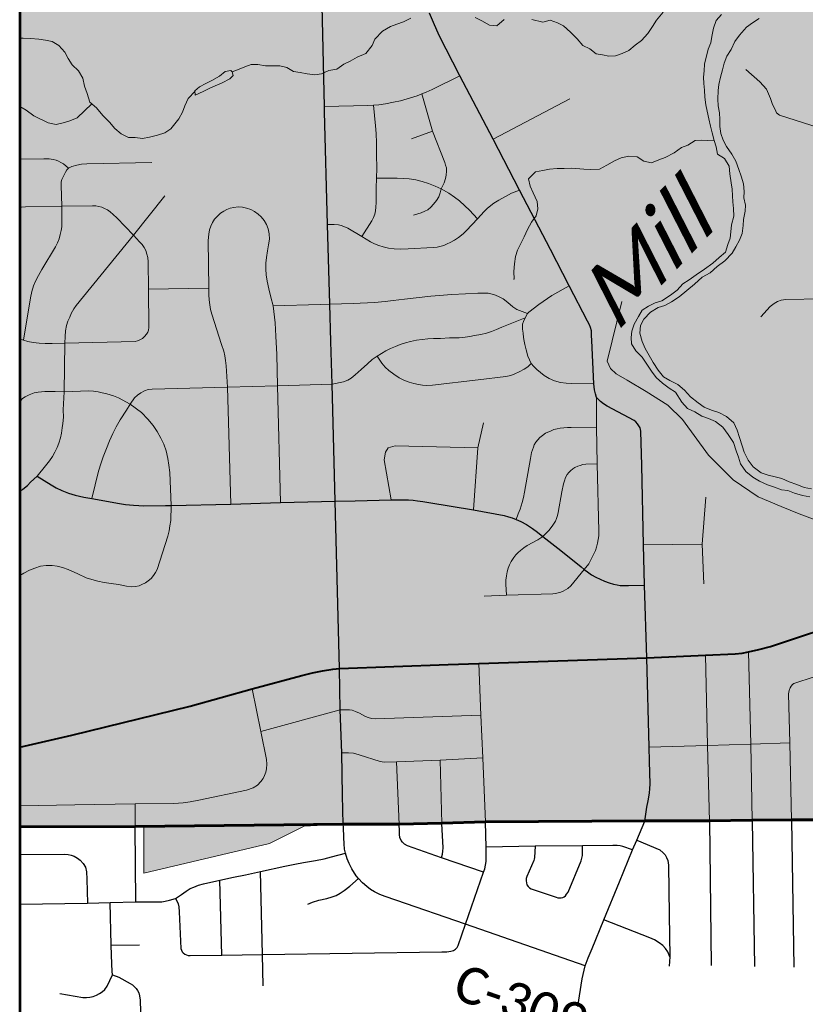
# Model space of a CAD drawing. Header units: feet. Extents: x 14.58 to 21.38, y 7.74 to 14.55.
# Tile 11 of 73: x 14.58 to 15.79, y 11.38 to 12.9. Entities that reach past the tile are written whole.
import ezdxf

# ---------------------------------------------------------------- set-up
doc = ezdxf.new("R2010")
doc.units = ezdxf.units.FT
doc.header["$LTSCALE"] = 20
doc.header["$MEASUREMENT"] = 0
doc.linetypes.add('rr2', pattern=[0])
for name, color, linetype, lineweight in [('Default', 7, 'Continuous', 0), ('GM_X_City_Street', 7, 'Continuous', 0), ('GM_X_County_Road', 3, 'Continuous', 30), ('GM_X_County_Road_Text', 3, 'Continuous', 0), ('GM_X_Interstate_Route', 1, 'Continuous', 53), ('GM_X_Major_River', 5, 'Continuous', 13), ('GM_X_Major_River_Text', 5, 'Continuous', 0), ('GM_X_Minor_Lake', 5, 'Continuous', 0), ('GM_X_Minor_River', 5, 'Continuous', 0), ('GM_X_US_Route', 1, 'Continuous', 40)]:
    doc.layers.add(name, color=color, linetype=linetype, lineweight=lineweight)
doc.layers.add('GM_X_Township_Road', color=252, linetype='Continuous', lineweight=30, true_color=0x696969)
doc.styles.add('Slanted Normal (0.14) Font 31', font='dgn031.shx', dxfattribs={"height": 0.14})

msp = doc.modelspace()

# ---------------------------------------------------------------- hatches: boundary and pattern name
at = {"layer": 'Default', "linetype": 'rr2', "true_color": 0x009696}
msp.add_hatch(color=134, dxfattribs=at).paths.add_polyline_path([(21.377, 13.8019), (21.377, 14.5517), (14.577, 14.5517), (14.577, 11.6516), (14.7683, 11.6525), (14.7686, 11.5815), (14.9622, 11.6271), (15.016, 11.6537), (15.0759, 11.6571), (15.1631, 11.6571), (15.228, 11.6587), (15.2957, 11.6607), (15.5411, 11.6624), (15.6409, 11.6621), (15.7066, 11.6631), (15.7675, 11.6637), (15.8273, 11.6637), (15.8924, 11.6648), (15.9611, 11.6653), (16.0276, 11.6662), (16.0951, 11.6669), (16.1933, 11.6679), (16.3642, 11.6671), (16.4669, 11.6701), (16.587, 11.6699), (16.6648, 11.6699), (16.8088, 11.6714), (16.9418, 11.6731), (17.0018, 11.6745), (17.0537, 11.6758), (17.0186, 11.569), (17.0113, 11.5478), (17.0088, 11.5405), (17.0064, 11.5268), (17.0054, 11.5109), (17.0094, 11.3923), (17.0108, 11.3288), (17.0112, 11.2645), (17.0121, 11.2122), (17.0123, 11.1995), (17.0121, 11.1606), (17.2705, 11.1654), (17.2864, 11.1657), (17.5359, 11.1704), (17.6936, 11.1746), (17.7764, 11.1764), (17.8255, 11.1772), (17.8072, 11.6812), (17.874, 11.683), (17.9338, 11.6838), (17.9936, 11.6845), (17.9934, 11.6801), (18.016, 11.6808), (18.0157, 11.6847), (18.3046, 11.6879), (18.346, 11.6888), (18.4482, 11.6896), (18.509, 11.691), (18.6711, 11.6934), (18.7256, 11.6933), (18.7699, 11.694), (18.7845, 11.6941), (18.7759, 11.5995), (18.7766, 11.5115), (18.7772, 11.4041), (18.7784, 11.3078), (18.7778, 11.181), (18.7761, 11.148), (18.7821, 11.0138), (18.7834, 10.9515), (18.7949, 10.9519), (19.0257, 10.9595), (19.1745, 10.9628), (19.3357, 10.9676), (19.4071, 10.9697), (19.4748, 10.9714), (19.473, 11.0233), (19.4724, 11.0404), (19.4701, 11.1052), (19.4685, 11.156), (19.4663, 11.2375), (19.4641, 11.3038), (19.463, 11.3702), (19.4617, 11.4366), (19.4592, 11.5029), (19.4574, 11.5608), (19.4571, 11.5689), (19.4539, 11.6353), (19.4516, 11.7028), (19.504, 11.7041), (19.557, 11.7054), (19.63, 11.7073), (19.6819, 11.7087), (19.706, 11.7095), (19.7529, 11.7109), (19.8828, 11.7144), (19.9533, 11.7168), (20.0225, 11.7188), (20.0439, 11.7195), (20.0424, 11.7687), (20.1936, 11.9355), (20.2196, 11.9699), (20.0198, 12.1907), (20.0233, 12.2056), (19.9606, 12.2795), (19.9263, 12.283), (19.8586, 12.3803), (19.8658, 12.4151), (19.9044, 12.3968), (19.9405, 12.5299), (19.9334, 12.6213), (19.921, 12.6853), (19.9093, 12.7336), (19.889, 12.775), (19.8313, 12.8295), (19.788, 12.8658), (19.7431, 12.8929), (19.7133, 12.9017), (19.6825, 12.909), (19.6632, 12.9089), (19.6341, 12.9048), (19.5694, 12.8805), (19.5058, 12.8449), (19.498, 12.8219), (19.4935, 12.8062), (19.4878, 12.7878), (19.4722, 12.7734), (19.4603, 12.7637), (19.446, 12.7607), (19.4264, 12.7606), (19.4182, 13.1892), (19.4207, 13.2396), (19.4404, 13.2247), (19.4663, 13.2049), (19.5665, 13.3596), (19.5359, 13.3758), (19.4767, 13.4141), (19.5302, 13.4966), (19.5715, 13.5672), (19.57, 13.6081), (19.4087, 13.6017), (19.4108, 13.6101), (19.4096, 13.6226), (19.4098, 13.6631), (19.4094, 13.6772), (19.4049, 13.7141), (19.3988, 13.8271), (19.5676, 13.8073), (19.5925, 13.8005), (19.6309, 13.7922), (19.7406, 13.7766), (19.8815, 13.7555), (20.0167, 13.7623), (20.0913, 13.766), (20.2907, 13.7712), (20.4811, 13.7761), (20.9045, 13.7812), (20.9042, 13.7896)])

# ---------------------------------------------------------------- linework, layer by layer
at = {"layer": 'Default', "flags": 128}
msp.add_lwpolyline([(14.577, 14.5517), (14.577, 11.6516), (14.7683, 11.6525), (14.7686, 11.5815), (14.9622, 11.6271), (15.016, 11.6537), (15.0759, 11.6571), (15.1631, 11.6571), (15.228, 11.6587), (15.2957, 11.6607), (15.5411, 11.6624), (15.6409, 11.6621), (15.7066, 11.6631), (15.7675, 11.6637), (15.8273, 11.6637)], dxfattribs=at)
at = {"layer": 'GM_X_City_Street'}
for p, q in [((15.3072, 12.7147), (15.4254, 12.7769)), ((15.1813, 12.715), (15.2138, 12.7268)), ((14.7755, 12.4831), (14.8685, 12.4846)), ((15.5392, 12.0882), (15.6297, 12.0895)), ((14.9487, 11.8003), (15.0715, 11.8336)), ((15.1625, 11.6565), (15.158, 11.7533)), ((15.2282, 11.6581), (15.2258, 11.7559)), ((14.7553, 11.653), (14.755, 11.6882))]:
    msp.add_line(p, q, dxfattribs=at)
at = {"layer": 'GM_X_City_Street', "flags": 128}
for points in [[(15.697, 12.8219), (15.7187, 12.8032), (15.7292, 12.7917), (15.7353, 12.7774), (15.7382, 12.768), (15.7426, 12.7606), (15.7446, 12.7553), (15.7489, 12.7516), (15.8699, 12.7128), (15.8969, 12.7323)], [(15.0472, 12.765), (15.114, 12.7664), (15.1225, 12.7671), (15.1309, 12.7678), (15.1413, 12.7693), (15.1538, 12.7715), (15.1642, 12.7737), (15.1899, 12.7817), (15.1974, 12.7845), (15.204, 12.7872), (15.2131, 12.7915), (15.2558, 12.8126)], [(15.1845, 12.5974), (15.1965, 12.601), (15.2019, 12.6032), (15.2065, 12.6054), (15.211, 12.6096), (15.2154, 12.6141), (15.2198, 12.6198), (15.2233, 12.6257), (15.2256, 12.6315), (15.2273, 12.638), (15.2316, 12.6471), (15.2338, 12.6538), (15.235, 12.6592), (15.2356, 12.665), (15.2352, 12.6701), (15.234, 12.6743), (15.2327, 12.6786), (15.2138, 12.7268), (15.1974, 12.7845)], [(15.1047, 12.5642), (15.1202, 12.5887), (15.1228, 12.5936), (15.1247, 12.5987), (15.1257, 12.6038), (15.1263, 12.6094), (15.1266, 12.6167), (15.1271, 12.6388), (15.1276, 12.6543), (15.1279, 12.67), (15.1276, 12.6905), (15.1276, 12.709), (15.1268, 12.7234), (15.1258, 12.7352), (15.1225, 12.7671)], [(14.577, 12.6838), (14.614, 12.6844), (14.6225, 12.6843), (14.6284, 12.6834), (14.633, 12.6822), (14.6368, 12.6806), (14.6405, 12.6786), (14.6444, 12.6763), (14.6521, 12.6698)], [(14.5829, 12.4043), (14.5938, 12.4697), (14.5957, 12.4796), (14.5983, 12.488), (14.6019, 12.4962), (14.6057, 12.5041), (14.6112, 12.5133), (14.6323, 12.5483), (14.6352, 12.5544), (14.6376, 12.5606), (14.6395, 12.5673), (14.6408, 12.5736), (14.6417, 12.5792), (14.6417, 12.5851), (14.6417, 12.6113), (14.6408, 12.643), (14.6411, 12.6485), (14.6421, 12.6525), (14.6439, 12.6563), (14.6475, 12.6636), (14.6497, 12.6673), (14.6521, 12.6698), (14.6572, 12.6723), (14.6653, 12.6745), (14.6721, 12.6758), (14.6805, 12.6767), (14.7807, 12.6785)], [(15.1276, 12.6543), (15.159, 12.6544), (15.1694, 12.654), (15.1778, 12.6533), (15.188, 12.6518), (15.1978, 12.6492), (15.2077, 12.6462), (15.2178, 12.6421), (15.2273, 12.638), (15.2387, 12.6311), (15.2475, 12.6253), (15.2554, 12.6192), (15.2635, 12.6119), (15.2706, 12.605), (15.2834, 12.5917)], [(15.0517, 12.583), (15.0619, 12.583), (15.0687, 12.5823), (15.073, 12.5812), (15.0772, 12.5799), (15.0831, 12.5773), (15.1047, 12.5642), (15.1182, 12.5561), (15.1243, 12.553), (15.1308, 12.5502), (15.1379, 12.5482), (15.1458, 12.5464), (15.1547, 12.5453), (15.1651, 12.5449), (15.176, 12.5453), (15.2147, 12.5473), (15.2212, 12.548), (15.2253, 12.5488), (15.2313, 12.5505), (15.2363, 12.5528), (15.2412, 12.5552), (15.2475, 12.5589), (15.254, 12.5629), (15.261, 12.5683), (15.2661, 12.5734), (15.2834, 12.5917), (15.2935, 12.6031), (15.2986, 12.6082), (15.3083, 12.6157), (15.3163, 12.6206), (15.3356, 12.631), (15.3478, 12.6357)], [(14.6038, 12.1943), (14.6168, 12.2101), (14.623, 12.2181), (14.6276, 12.2249), (14.6313, 12.2315), (14.6345, 12.2384), (14.6371, 12.2454), (14.64, 12.2535), (14.6412, 12.2609), (14.6427, 12.269), (14.6435, 12.2756), (14.6443, 12.2854), (14.644, 12.2965), (14.6453, 12.3243), (14.6464, 12.3998), (14.6471, 12.4099), (14.6476, 12.4189), (14.6489, 12.4267), (14.6514, 12.4334), (14.6541, 12.4397), (14.6564, 12.4457), (14.6602, 12.4524), (14.6638, 12.4576), (14.7526, 12.5663), (14.8006, 12.6272)], [(14.7755, 12.4831), (14.775, 12.5254), (14.7744, 12.5318), (14.7731, 12.5372), (14.7714, 12.5426), (14.769, 12.5475), (14.766, 12.5518), (14.762, 12.5562), (14.7572, 12.5613), (14.7526, 12.5663), (14.7266, 12.5932), (14.7211, 12.5984), (14.7167, 12.6024), (14.7123, 12.6054), (14.7078, 12.6078), (14.7036, 12.6097), (14.6989, 12.6108), (14.6942, 12.6115), (14.6891, 12.6119), (14.6417, 12.6113), (14.5858, 12.6099), (14.5798, 12.6094), (14.577, 12.6087)], [(14.9024, 12.1513), (14.8976, 12.3318), (14.8957, 12.3647), (14.8946, 12.3727), (14.8934, 12.3802), (14.8918, 12.3872), (14.8884, 12.3977), (14.8732, 12.4442), (14.8715, 12.4518), (14.8702, 12.4588), (14.8691, 12.4664), (14.8687, 12.4741), (14.8685, 12.4846), (14.8677, 12.5579), (14.8685, 12.5679), (14.8697, 12.5746), (14.8717, 12.5804), (14.8743, 12.5858), (14.8777, 12.5911), (14.8824, 12.5964), (14.8867, 12.6001), (14.8918, 12.6035), (14.8963, 12.606), (14.9016, 12.608), (14.9074, 12.6093)], [(14.9792, 12.1534), (14.9745, 12.3337), (14.9738, 12.3821), (14.9723, 12.4102), (14.971, 12.4311), (14.9679, 12.4575), (14.9646, 12.4705), (14.9615, 12.4837), (14.9588, 12.4955), (14.9572, 12.5052), (14.9565, 12.5139), (14.9567, 12.5233), (14.9575, 12.5321), (14.9591, 12.5423), (14.9608, 12.5517), (14.9625, 12.5604), (14.962, 12.5686), (14.9603, 12.5764), (14.9575, 12.5831), (14.9543, 12.589), (14.9495, 12.5948), (14.9449, 12.599), (14.9393, 12.6029), (14.9335, 12.6058), (14.927, 12.6081), (14.9207, 12.6094), (14.914, 12.6099), (14.9074, 12.6093)], [(14.577, 12.4062), (14.5829, 12.4043), (14.5895, 12.4023), (14.5975, 12.4009), (14.6068, 12.3997), (14.6162, 12.3991), (14.6271, 12.3993), (14.6464, 12.3998), (14.755, 12.4022), (14.7586, 12.4031), (14.7621, 12.4046), (14.7663, 12.4069), (14.7697, 12.4101), (14.7724, 12.4134), (14.7744, 12.4167), (14.7757, 12.4198), (14.7762, 12.4236), (14.7755, 12.4831)], [(15.4625, 12.3367), (15.4282, 12.3374), (15.4197, 12.3377), (15.4111, 12.3387), (15.4017, 12.3413), (15.3935, 12.3451), (15.386, 12.3498), (15.3805, 12.3541), (15.3746, 12.3592), (15.3697, 12.3639), (15.3661, 12.3683), (15.3633, 12.3739), (15.361, 12.3795), (15.3581, 12.3896), (15.3561, 12.3977), (15.355, 12.4026), (15.3541, 12.4082), (15.3534, 12.4149), (15.3528, 12.4213), (15.3525, 12.4255), (15.3527, 12.429), (15.354, 12.433), (15.3566, 12.4385), (15.3603, 12.4455), (15.3622, 12.4473), (15.3779, 12.4594), (15.3978, 12.4732), (15.4244, 12.488)], [(14.9679, 12.4575), (15.0404, 12.4594), (15.0554, 12.4599), (15.0914, 12.4611), (15.1245, 12.4625), (15.1406, 12.4641), (15.1533, 12.4655), (15.1708, 12.4677), (15.2113, 12.4724), (15.2434, 12.475), (15.2646, 12.4759), (15.2837, 12.4767), (15.2995, 12.4767), (15.3057, 12.4755), (15.3107, 12.4738), (15.3166, 12.4711), (15.3227, 12.4679), (15.33, 12.4623), (15.3377, 12.4559), (15.3437, 12.4517), (15.3603, 12.4455)], [(15.7204, 12.4402), (15.7346, 12.4564), (15.7407, 12.4611), (15.7458, 12.4638), (15.7518, 12.4658), (15.7588, 12.4671), (15.8709, 12.4689), (15.9315, 12.47), (15.9921, 12.4709), (16.1636, 12.4746), (16.3317, 12.4783)], [(15.9362, 12.0312), (15.8892, 12.0418), (15.8657, 12.0507), (15.8479, 12.0583), (15.8342, 12.0776), (15.8267, 12.0955), (15.8237, 12.1053), (15.8176, 12.1145), (15.8042, 12.1269), (15.7795, 12.1362), (15.7517, 12.1476), (15.7162, 12.1625), (15.6776, 12.1887), (15.6397, 12.2267), (15.5995, 12.2817), (15.5766, 12.304), (15.5432, 12.325), (15.514, 12.3425), (15.4969, 12.3524), (15.4882, 12.3604), (15.4832, 12.372), (15.5057, 12.4642)], [(14.6882, 12.1597), (14.6987, 12.2019), (14.7028, 12.2147), (14.7059, 12.2241), (14.7106, 12.2371), (14.7156, 12.2488), (14.7206, 12.2604), (14.7258, 12.2706), (14.732, 12.2812), (14.7416, 12.2964), (14.7473, 12.3056), (14.7541, 12.3152), (14.7588, 12.3196), (14.7638, 12.3232), (14.7697, 12.326), (14.7752, 12.3281), (14.7815, 12.3287), (14.8976, 12.3318), (14.9745, 12.3337), (15.0589, 12.3362), (15.0766, 12.3399), (15.0832, 12.3425), (15.0885, 12.3456), (15.0946, 12.351), (15.1036, 12.3588), (15.1133, 12.3679), (15.1206, 12.3743), (15.1283, 12.3796), (15.1351, 12.3836), (15.1418, 12.3878), (15.1491, 12.3915), (15.1566, 12.3947), (15.1638, 12.3976), (15.1721, 12.4004), (15.18, 12.4024), (15.189, 12.4044), (15.1977, 12.4055), (15.2066, 12.4065), (15.2152, 12.4069), (15.2262, 12.4071), (15.2398, 12.4077), (15.2547, 12.4079), (15.2639, 12.4089), (15.2713, 12.4101), (15.2786, 12.4114), (15.2882, 12.4132), (15.2971, 12.4153), (15.3047, 12.4179), (15.3125, 12.4208), (15.3206, 12.4241), (15.3566, 12.4385)], [(15.1283, 12.3796), (15.1356, 12.3687), (15.1408, 12.3625), (15.1464, 12.3573), (15.1539, 12.3516), (15.1623, 12.3462), (15.1705, 12.342), (15.1779, 12.3393), (15.1848, 12.3375), (15.1922, 12.3357), (15.1981, 12.3348), (15.2052, 12.3345), (15.214, 12.3348), (15.284, 12.343), (15.3267, 12.3482), (15.3344, 12.3499), (15.3408, 12.3521), (15.3475, 12.3552), (15.355, 12.3595), (15.361, 12.3632), (15.3661, 12.3683)], [(14.577, 12.0407), (14.5834, 12.0446), (14.5923, 12.0491), (14.6005, 12.0524), (14.6092, 12.0554), (14.6176, 12.0566), (14.6269, 12.0566), (14.6345, 12.0555), (14.643, 12.0533), (14.6517, 12.0503), (14.6665, 12.0437), (14.6795, 12.0374), (14.688, 12.0348), (14.6977, 12.0323), (14.707, 12.0304), (14.718, 12.0286), (14.7292, 12.0268), (14.7416, 12.0246), (14.7494, 12.0237), (14.7557, 12.0241), (14.761, 12.0252), (14.7656, 12.0269), (14.7711, 12.0297), (14.7753, 12.0326), (14.7797, 12.0363), (14.7834, 12.041), (14.7865, 12.0455), (14.7891, 12.0501), (14.8054, 12.1017), (14.8074, 12.1099), (14.8087, 12.1176), (14.8099, 12.1257), (14.8107, 12.1488), (14.8087, 12.2), (14.8072, 12.2114), (14.8056, 12.2218), (14.8029, 12.2334), (14.7992, 12.2435), (14.7945, 12.2532), (14.789, 12.2631), (14.7827, 12.2723), (14.7748, 12.2823), (14.7649, 12.2928), (14.7473, 12.3056), (14.7295, 12.3154), (14.7218, 12.3183), (14.7114, 12.3213), (14.7043, 12.3232), (14.6981, 12.3246), (14.691, 12.3254), (14.6837, 12.3259), (14.6453, 12.3243), (14.6318, 12.325), (14.6155, 12.3248), (14.6056, 12.3241), (14.5991, 12.3229), (14.5915, 12.3198), (14.5855, 12.3168), (14.5814, 12.3141), (14.578, 12.3107), (14.577, 12.3094)], [(15.2935, 12.0089), (15.3278, 12.0105), (15.3992, 12.0127), (15.4033, 12.0132), (15.4078, 12.014), (15.4116, 12.0152), (15.4152, 12.0167), (15.4188, 12.0186), (15.4225, 12.0209), (15.4272, 12.025), (15.4479, 12.0504), (15.4548, 12.0592), (15.4581, 12.0651), (15.4606, 12.0701), (15.4627, 12.0745), (15.4651, 12.0797), (15.467, 12.0848), (15.4684, 12.0907), (15.4694, 12.0965), (15.4704, 12.1024), (15.4706, 12.1095), (15.468, 12.2136), (15.467, 12.2698), (15.467, 12.316)], [(15.2768, 12.1421), (15.2839, 12.2383), (15.2923, 12.2765)], [(15.3427, 12.1273), (15.3461, 12.1364), (15.3488, 12.1436), (15.3505, 12.1487), (15.3521, 12.1536), (15.3541, 12.1614), (15.3557, 12.1694), (15.3648, 12.2218), (15.3666, 12.2307), (15.368, 12.235), (15.3694, 12.239), (15.3707, 12.2425), (15.3731, 12.2468), (15.376, 12.2506), (15.3793, 12.2539), (15.3834, 12.2572), (15.3883, 12.2606), (15.3966, 12.2644), (15.4011, 12.2662), (15.4061, 12.2675), (15.4109, 12.2684), (15.4164, 12.2689), (15.4218, 12.2694), (15.4275, 12.2694), (15.467, 12.2698)], [(15.1501, 12.158), (15.1393, 12.2197), (15.1411, 12.2312), (15.1454, 12.2378), (15.1563, 12.2413), (15.2839, 12.2383)], [(15.3278, 12.0105), (15.3271, 12.0278), (15.3269, 12.0337), (15.3278, 12.0405), (15.3291, 12.0464), (15.3307, 12.0525), (15.3326, 12.0573), (15.3353, 12.0627), (15.3393, 12.0689), (15.3424, 12.0731), (15.3457, 12.0766), (15.3497, 12.0798), (15.3544, 12.0836), (15.3597, 12.0872), (15.3762, 12.096), (15.3841, 12.1011), (15.3935, 12.111), (15.3996, 12.1185), (15.4033, 12.1246), (15.4052, 12.1292), (15.4065, 12.1336), (15.4075, 12.1382), (15.4132, 12.1703), (15.4158, 12.1825), (15.4172, 12.1871), (15.4189, 12.192), (15.4214, 12.1968), (15.424, 12.1998), (15.4268, 12.2027), (15.4301, 12.2056), (15.4334, 12.2075), (15.4377, 12.2096), (15.4416, 12.2109), (15.4458, 12.2121), (15.4502, 12.2128), (15.468, 12.2136)], [(15.6323, 12.0283), (15.6297, 12.0895), (15.6355, 12.1617)], [(15.6411, 11.6615), (15.6382, 11.7783), (15.635, 11.918)], [(15.7068, 11.6626), (15.7047, 11.7808), (15.7011, 11.923)], [(15.2955, 11.6601), (15.2912, 11.7593), (15.2884, 11.8253), (15.2852, 11.9053)], [(15.7677, 11.6631), (15.7649, 11.7828), (15.7631, 11.8581), (15.7639, 11.8636), (15.7655, 11.8673), (15.7673, 11.8703), (15.7692, 11.8727), (15.7712, 11.8743), (15.7743, 11.8754), (15.8245, 11.8916), (15.8834, 11.9106)], [(14.577, 11.6852), (14.6618, 11.6867), (14.755, 11.6882), (14.8145, 11.6891), (14.8293, 11.6901), (14.8401, 11.6915), (14.8533, 11.694), (14.9268, 11.7095), (14.9369, 11.7131), (14.9437, 11.7173), (14.9491, 11.7227), (14.9525, 11.7273), (14.9547, 11.7321), (14.9564, 11.7372), (14.9578, 11.7427), (14.9583, 11.7498), (14.9577, 11.757), (14.9487, 11.8003), (14.9354, 11.8659)], [(15.0715, 11.8336), (15.0855, 11.8336), (15.0899, 11.8328), (15.0951, 11.8309), (15.101, 11.8282), (15.1102, 11.8234), (15.1146, 11.8215), (15.1196, 11.8202), (15.1254, 11.8196), (15.2884, 11.8253)], [(15.5479, 11.7757), (15.6382, 11.7783), (15.7047, 11.7808), (15.7649, 11.7828)], [(15.0741, 11.7672), (15.0841, 11.7673), (15.0918, 11.7664), (15.1006, 11.7643), (15.133, 11.7539), (15.1391, 11.7529), (15.158, 11.7533), (15.2258, 11.7559), (15.2912, 11.7593)]]:
    msp.add_lwpolyline(points, dxfattribs=at)
at = {"layer": 'GM_X_County_Road'}
msp.add_line((15.0702, 11.8972), (15.0655, 12.0762), dxfattribs=at)
at = {"layer": 'GM_X_County_Road', "flags": 128}
for points in [[(15.0474, 12.7569), (15.0472, 12.765), (15.0428, 12.9429), (15.0366, 13.1773), (15.0341, 13.355)], [(15.5371, 11.6521), (15.5413, 11.6619), (15.5428, 11.6724), (15.5446, 11.6833), (15.5465, 11.6931), (15.5485, 11.7048), (15.5492, 11.7123), (15.5494, 11.719), (15.5483, 11.7542), (15.5479, 11.7757), (15.5445, 11.9138), (15.541, 12.0258), (15.5392, 12.0882), (15.5365, 12.2107), (15.535, 12.264), (15.534, 12.2687), (15.5322, 12.272), (15.5299, 12.2753), (15.5274, 12.2781), (15.5247, 12.2802), (15.483, 12.3025), (15.4774, 12.3061), (15.473, 12.3097), (15.467, 12.316), (15.4653, 12.3216), (15.4639, 12.3276), (15.4625, 12.3367), (15.4594, 12.4038), (15.4592, 12.4114), (15.4588, 12.4186), (15.4576, 12.4237), (15.4558, 12.4277), (15.4528, 12.4337), (15.4244, 12.488), (15.3957, 12.5444), (15.3478, 12.6357), (15.3072, 12.7147), (15.2558, 12.8126), (15.2241, 12.8746), (15.2152, 12.8948), (15.2093, 12.9092)], [(15.0655, 12.0762), (15.0634, 12.1558), (15.0589, 12.3362), (15.0568, 12.4022), (15.0554, 12.4599), (15.0517, 12.583), (15.0474, 12.7569)], [(14.577, 12.1703), (14.582, 12.174), (14.5889, 12.1801), (14.5935, 12.1849), (14.6038, 12.1943), (14.6256, 12.1808), (14.6332, 12.1764), (14.6419, 12.1722), (14.6524, 12.1681), (14.6627, 12.1651), (14.6759, 12.1621), (14.6882, 12.1597), (14.7308, 12.152), (14.7402, 12.1507), (14.7526, 12.1497), (14.7605, 12.149), (14.7686, 12.1486), (14.8017, 12.1488)], [(14.8017, 12.1488), (14.8107, 12.1488), (14.9024, 12.1513), (14.9792, 12.1534), (15.0634, 12.1558), (15.0942, 12.1564), (15.1501, 12.158), (15.1712, 12.1578), (15.1769, 12.1578), (15.1839, 12.1572), (15.1908, 12.1564), (15.1989, 12.1553), (15.2082, 12.1539), (15.2768, 12.1421), (15.3245, 12.1334), (15.331, 12.1317), (15.3366, 12.13), (15.3427, 12.1273), (15.3501, 12.1242), (15.359, 12.1195), (15.3681, 12.1135), (15.3755, 12.108), (15.3841, 12.1011), (15.4116, 12.0793), (15.4432, 12.0543), (15.4479, 12.0504), (15.4531, 12.0467), (15.4592, 12.042), (15.4659, 12.0382), (15.4723, 12.0351), (15.4791, 12.032), (15.4862, 12.0295), (15.493, 12.0277), (15.4985, 12.0265), (15.5034, 12.0257), (15.5096, 12.0254), (15.5159, 12.0253), (15.541, 12.0258)], [(15.0763, 11.6526), (15.0761, 11.6565), (15.0749, 11.7019), (15.0741, 11.7672), (15.0715, 11.8336), (15.0702, 11.8972)], [(15.4492, 11.4384), (15.2648, 11.5024), (15.1574, 11.5395), (15.1406, 11.5452), (15.1326, 11.5484), (15.1244, 11.5526), (15.1179, 11.5564), (15.1127, 11.5608), (15.1059, 11.5667), (15.0998, 11.5731), (15.0959, 11.5775), (15.0893, 11.588), (15.085, 11.5961), (15.0822, 11.6035), (15.0797, 11.6121), (15.0782, 11.6187), (15.0773, 11.6267), (15.077, 11.6367), (15.0763, 11.6526)], [(15.4379, 11.3753), (15.4444, 11.4185), (15.4492, 11.4384), (15.454, 11.4508), (15.4603, 11.465), (15.4783, 11.5096), (15.5024, 11.5679), (15.5225, 11.6173), (15.5288, 11.6325), (15.5371, 11.6521)]]:
    msp.add_lwpolyline(points, dxfattribs=at)
at = {"layer": 'GM_X_Interstate_Route', "flags": 128}
for points in [[(14.577, 14.5517), (14.577, 11.6527), (14.7551, 11.6536), (15.0759, 11.6571), (15.1623, 11.6571), (15.228, 11.6587), (15.2953, 11.6607), (15.5411, 11.6624), (15.6409, 11.6621), (15.7066, 11.6631), (15.7675, 11.6637), (15.8273, 11.6637)], [(15.8273, 11.6637), (15.7675, 11.6637), (15.7066, 11.6631), (15.6409, 11.6621), (15.5411, 11.6624), (15.2953, 11.6607), (15.228, 11.6587), (15.1623, 11.6571), (15.0759, 11.6571), (14.7551, 11.6536), (14.577, 11.6527)], [(14.577, 11.6527), (14.577, 7.7517)]]:
    msp.add_lwpolyline(points, dxfattribs=at)
at = {"layer": 'GM_X_Major_River', "flags": 128}
for points in [[(15.6597, 12.9073), (15.6515, 12.8977), (15.6471, 12.8859), (15.6447, 12.8729), (15.6429, 12.8634), (15.6389, 12.8535), (15.6332, 12.8306), (15.6326, 12.82), (15.632, 12.8101), (15.6321, 12.8006), (15.6331, 12.7904), (15.634, 12.7794), (15.6353, 12.7676), (15.6377, 12.7578), (15.6402, 12.746), (15.6426, 12.7347), (15.645, 12.7245), (15.6482, 12.7127), (15.6511, 12.7025), (15.6535, 12.6915), (15.6642, 12.6849), (15.6712, 12.6728), (15.6725, 12.661), (15.6746, 12.6474), (15.6759, 12.6376), (15.6768, 12.6273), (15.6773, 12.6178), (15.6779, 12.6076), (15.6784, 12.5958), (15.6752, 12.5825), (15.6739, 12.5714), (15.6729, 12.5616), (15.6693, 12.552), (15.666, 12.5402), (15.6559, 12.5317), (15.6462, 12.5232), (15.6331, 12.5139), (15.6203, 12.505), (15.6099, 12.4972), (15.5997, 12.491), (15.5912, 12.4814), (15.5807, 12.4737), (15.5675, 12.4651), (15.557, 12.4619), (15.5468, 12.4569), (15.5371, 12.4506), (15.5315, 12.4407), (15.5249, 12.4288), (15.5213, 12.4181), (15.5203, 12.4083), (15.5208, 12.3988), (15.5274, 12.3878), (15.5374, 12.3781), (15.5514, 12.3563), (15.5587, 12.3465), (15.5687, 12.3379), (15.5791, 12.3301), (15.5886, 12.3238)], [(15.7985, 12.1749), (15.7871, 12.177), (15.7757, 12.1814), (15.7639, 12.1858), (15.7524, 12.1905), (15.7422, 12.1934), (15.7315, 12.1959), (15.7209, 12.1992), (15.7082, 12.2089), (15.7005, 12.219), (15.6946, 12.2315), (15.6914, 12.2413), (15.6871, 12.2538), (15.6839, 12.2651), (15.6784, 12.2768), (15.6672, 12.2862), (15.6554, 12.2928), (15.644, 12.2961), (15.6329, 12.3009), (15.6234, 12.3076), (15.6118, 12.3169), (15.6026, 12.327), (15.5922, 12.3356), (15.58, 12.3419), (15.5701, 12.3478), (15.562, 12.358), (15.5542, 12.3696), (15.5418, 12.3915), (15.5374, 12.4024), (15.5338, 12.4149), (15.5344, 12.4267), (15.5399, 12.4366), (15.55, 12.4474), (15.562, 12.4548), (15.5722, 12.458), (15.5823, 12.4634), (15.5943, 12.4712), (15.6063, 12.4809), (15.6179, 12.4905), (15.6295, 12.5013), (15.6419, 12.5083), (15.6527, 12.518), (15.6647, 12.5265), (15.6759, 12.5388), (15.6818, 12.5484), (15.6873, 12.5587), (15.6914, 12.569), (15.6931, 12.5812), (15.6937, 12.5907), (15.6961, 12.6033), (15.6964, 12.6128), (15.6939, 12.6241), (15.6945, 12.634), (15.6936, 12.6458), (15.69, 12.6575), (15.6864, 12.6677), (15.6817, 12.6805), (15.6755, 12.6915), (15.6673, 12.7031), (15.6619, 12.7133), (15.6587, 12.7235), (15.657, 12.7341), (15.6569, 12.7448), (15.6563, 12.755), (15.6546, 12.766), (15.6541, 12.7762), (15.6543, 12.7895), (15.6557, 12.799), (15.6578, 12.8101), (15.661, 12.8215), (15.6639, 12.8318), (15.6679, 12.8429), (15.6745, 12.8532), (15.6804, 12.8655), (15.6871, 12.8754), (15.6979, 12.8874), (15.7076, 12.8943), (15.7177, 12.9009)], [(15.5886, 12.3238), (15.5983, 12.3087), (15.6072, 12.299), (15.6183, 12.2934), (15.629, 12.2871), (15.6396, 12.2835), (15.6503, 12.2787), (15.6614, 12.2701), (15.6699, 12.2585), (15.6781, 12.2464), (15.6824, 12.2336), (15.686, 12.2238), (15.6888, 12.2136), (15.697, 12.2015), (15.7081, 12.1929), (15.718, 12.1866), (15.7306, 12.1811), (15.7413, 12.1771), (15.7523, 12.1731), (15.7618, 12.1721), (15.7721, 12.168), (15.7843, 12.1644), (15.7957, 12.1623)]]:
    msp.add_lwpolyline(points, dxfattribs=at)
at = {"layer": 'GM_X_Minor_Lake', "flags": 128}
for points in [[(14.9029, 12.8206), (14.8939, 12.8189), (14.8853, 12.8116), (14.8732, 12.805), (14.8642, 12.8003), (14.8544, 12.7952), (14.8473, 12.7894), (14.8478, 12.7826), (14.8602, 12.7881), (14.8715, 12.794), (14.8892, 12.8014), (14.9012, 12.8077), (14.9061, 12.8127), (14.9048, 12.8187)], [(14.9048, 12.8187), (14.9029, 12.8206)]]:
    msp.add_lwpolyline(points, dxfattribs=at)
at = {"layer": 'GM_X_Minor_River', "flags": 128}
for points in [[(15.5695, 12.9106), (15.5594, 12.8983), (15.5531, 12.8887), (15.5461, 12.8776), (15.536, 12.8668), (15.5263, 12.8595), (15.5166, 12.8517), (15.5064, 12.847), (15.4959, 12.8431), (15.4856, 12.8426), (15.4761, 12.8447), (15.4663, 12.8465), (15.4563, 12.8539), (15.4456, 12.8591), (15.4371, 12.8696), (15.4264, 12.8797), (15.416, 12.8898), (15.4064, 12.8942), (15.3954, 12.8982), (15.3841, 12.8954), (15.367, 12.8993)], [(15.1805, 12.9016), (15.1692, 12.8958), (15.1587, 12.8922), (15.1489, 12.8883), (15.1365, 12.8813), (15.1246, 12.8689), (15.1209, 12.859), (15.1109, 12.8467), (15.0973, 12.8412), (15.0868, 12.835), (15.077, 12.8303), (15.0662, 12.8225), (15.0537, 12.8208), (15.0424, 12.8154), (15.0322, 12.8137), (15.0204, 12.8154), (15.0094, 12.8176), (14.9992, 12.8193), (14.9889, 12.8252), (14.9782, 12.8277), (14.9684, 12.828), (14.9562, 12.8278), (14.9441, 12.8299), (14.9342, 12.8298), (14.9244, 12.8262), (14.9131, 12.8215), (14.9049, 12.8183)], [(15.3245, 12.8991), (15.3129, 12.8898), (15.3019, 12.8908), (15.2897, 12.8971), (15.2798, 12.9023)], [(14.8474, 12.7885), (14.8369, 12.7775), (14.8318, 12.766), (14.8281, 12.7561), (14.8222, 12.7462), (14.8103, 12.7308), (14.8006, 12.7246), (14.7893, 12.7206), (14.7772, 12.7178), (14.7666, 12.7158), (14.7552, 12.7171), (14.7446, 12.717), (14.7335, 12.7229), (14.7236, 12.7311), (14.7155, 12.7409), (14.7051, 12.7513), (14.6954, 12.763), (14.6851, 12.7719), (14.6811, 12.7852), (14.6767, 12.7965), (14.6743, 12.809), (14.6677, 12.8203), (14.6581, 12.8293), (14.6515, 12.8391), (14.6468, 12.8489), (14.6371, 12.8594), (14.6272, 12.8653), (14.6166, 12.8674), (14.6063, 12.8688), (14.5934, 12.8701), (14.5824, 12.8707), (14.577, 12.8705)], [(14.6881, 12.7693), (14.6654, 12.7477), (14.6541, 12.743), (14.6439, 12.7399), (14.6333, 12.7374), (14.6211, 12.7399), (14.599, 12.7506), (14.5867, 12.7595), (14.577, 12.7649)], [(15.6484, 12.7121), (15.6285, 12.7132), (15.6187, 12.7123), (15.6078, 12.7053), (15.5977, 12.7018), (15.5864, 12.6936), (15.5729, 12.6862), (15.5627, 12.6826), (15.5514, 12.6779), (15.5396, 12.6804), (15.5293, 12.6875), (15.5168, 12.6884), (15.5047, 12.6856), (15.4945, 12.6809), (15.4829, 12.6747), (15.4716, 12.6681), (15.458, 12.6679), (15.447, 12.6685), (15.428, 12.6697), (15.4171, 12.6692), (15.4061, 12.6694), (15.3943, 12.6685), (15.3841, 12.6664), (15.3728, 12.6644), (15.3616, 12.6536), (15.3644, 12.6418), (15.3691, 12.6317), (15.3754, 12.6185), (15.3763, 12.6071), (15.3738, 12.596), (15.3664, 12.5864), (15.3605, 12.575), (15.355, 12.5639), (15.3499, 12.5535), (15.3451, 12.5432), (15.3418, 12.5333), (15.3401, 12.5219), (15.3392, 12.5101), (15.3397, 12.4983), (15.3386, 12.4983)]]:
    msp.add_lwpolyline(points, dxfattribs=at)
at = {"layer": 'GM_X_Township_Road'}
for p, q in [((15.6411, 11.6615), (15.6437, 11.4389)), ((15.7068, 11.6626), (15.7104, 11.4372)), ((15.7677, 11.6631), (15.771, 11.4361)), ((14.7561, 11.5371), (14.7553, 11.653)), ((14.9513, 11.4556), (14.9484, 11.584)), ((14.8887, 11.4549), (14.8857, 11.5704)), ((14.7179, 11.4702), (14.7618, 11.4709)), ((14.9527, 11.4077), (14.9513, 11.4556))]:
    msp.add_line(p, q, dxfattribs=at)
at = {"layer": 'GM_X_Township_Road', "flags": 128}
for points in [[(14.8175, 11.5424), (14.82, 11.5376), (14.8213, 11.534), (14.8224, 11.5294), (14.8232, 11.5219), (14.8253, 11.4653), (14.8263, 11.4625), (14.8274, 11.4601), (14.8292, 11.4583), (14.8315, 11.4565), (14.8341, 11.4552), (14.837, 11.4545), (14.8398, 11.4542), (14.8887, 11.4549), (14.9513, 11.4556), (15.228, 11.4598), (15.236, 11.46), (15.242, 11.4608), (15.246, 11.4622), (15.249, 11.4642), (15.2516, 11.4666), (15.2535, 11.4697), (15.2648, 11.5024), (15.2925, 11.583), (15.2943, 11.5883), (15.2957, 11.5938), (15.2966, 11.5996), (15.2966, 11.6217), (15.2955, 11.6601)], [(15.5413, 11.6619), (15.6411, 11.6615), (15.7068, 11.6626), (15.7677, 11.6631), (15.8275, 11.6631), (15.8913, 11.6642), (15.9613, 11.6648), (16.0278, 11.6657), (16.0953, 11.6663)], [(15.2925, 11.583), (15.2276, 11.6052), (15.1753, 11.6234), (15.1706, 11.626), (15.1676, 11.629), (15.1656, 11.632), (15.1636, 11.6364), (15.163, 11.6412), (15.1627, 11.6465), (15.1625, 11.6565)], [(15.2276, 11.6052), (15.2294, 11.6105), (15.2298, 11.6155), (15.23, 11.6207), (15.2282, 11.6581)], [(15.5288, 11.6325), (15.5643, 11.6174), (15.5694, 11.6129), (15.5725, 11.6095), (15.5749, 11.6056), (15.577, 11.6009), (15.5778, 11.5939), (15.5788, 11.5172), (15.5799, 11.4522), (15.579, 11.4379)], [(15.5225, 11.6173), (15.5076, 11.6227), (15.5031, 11.6235), (15.4986, 11.6239), (15.4918, 11.6241), (15.4454, 11.6238), (15.3722, 11.6229), (15.2966, 11.6217)], [(15.3722, 11.6229), (15.3713, 11.6056), (15.3707, 11.603), (15.37, 11.6007), (15.3594, 11.5765), (15.3583, 11.573), (15.3584, 11.5698), (15.3587, 11.5665), (15.3595, 11.5635), (15.3613, 11.5607), (15.3635, 11.5587), (15.3661, 11.5573), (15.4044, 11.5443), (15.4072, 11.5435), (15.4098, 11.5432), (15.4121, 11.5432), (15.4147, 11.5437)], [(15.4147, 11.5437), (15.4168, 11.5447), (15.4188, 11.5465), (15.4207, 11.5488), (15.4228, 11.5521), (15.4429, 11.6004), (15.4443, 11.6046), (15.4451, 11.6087), (15.4454, 11.6238)], [(14.577, 11.5333), (14.6814, 11.5353), (14.7165, 11.5359), (14.7561, 11.5371), (14.7902, 11.5371), (14.7962, 11.5373), (14.8015, 11.538), (14.8078, 11.5395), (14.8175, 11.5424), (14.8266, 11.5482), (14.834, 11.5538), (14.84, 11.5577), (14.8455, 11.56), (14.853, 11.5629), (14.8604, 11.5651), (14.8857, 11.5704), (14.9069, 11.575), (14.9251, 11.579), (14.9484, 11.584), (14.9862, 11.5923), (15.0012, 11.5955), (15.0149, 11.5981), (15.0334, 11.6008), (15.0468, 11.6033), (15.0579, 11.6065), (15.0797, 11.6121)], [(14.577, 11.61), (14.6467, 11.6106), (14.6517, 11.6104), (14.6565, 11.6093), (14.6612, 11.6076), (14.6659, 11.6047), (14.6704, 11.6013), (14.6749, 11.5965), (14.6786, 11.5906), (14.6802, 11.5832), (14.6806, 11.5719), (14.6814, 11.5353)], [(15.0215, 11.5334), (15.0286, 11.5368), (15.0383, 11.5399), (15.0509, 11.5425), (15.0589, 11.5446), (15.065, 11.547), (15.0714, 11.5504), (15.0776, 11.5544), (15.0864, 11.5613), (15.0998, 11.5731)], [(14.639, 11.3954), (14.6744, 11.3896), (14.6799, 11.3894), (14.6851, 11.39), (14.6903, 11.3912), (14.6954, 11.3929), (14.7002, 11.3954), (14.7041, 11.3981), (14.7083, 11.4018), (14.7118, 11.4067), (14.72, 11.4246), (14.7198, 11.4303), (14.7189, 11.4411), (14.7179, 11.4702), (14.7165, 11.5359)], [(15.5799, 11.4522), (15.5766, 11.4601), (15.5732, 11.4653), (15.5689, 11.4698), (15.5633, 11.4737), (15.5561, 11.4783), (15.5488, 11.4816), (15.4783, 11.5096)], [(14.72, 11.4246), (14.7299, 11.4207), (14.7471, 11.4112), (14.7507, 11.4089), (14.7537, 11.4063), (14.7567, 11.4033), (14.7589, 11.4002), (14.7607, 11.3964), (14.7619, 11.3921), (14.7627, 11.3851), (14.7647, 11.3142), (14.7651, 11.3097), (14.7662, 11.3054), (14.7675, 11.3018), (14.7686, 11.299), (14.77, 11.2963), (14.772, 11.2938), (14.7745, 11.2912), (14.7782, 11.2885), (14.7859, 11.2841)]]:
    msp.add_lwpolyline(points, dxfattribs=at)
at = {"layer": 'GM_X_US_Route', "flags": 128}
for points in [[(15.2379, 11.9035), (15.2852, 11.9053), (15.5445, 11.9138), (15.635, 11.918), (15.6806, 11.9201), (15.6914, 11.9211), (15.7011, 11.923), (15.7173, 11.9265), (15.735, 11.9314), (15.8623, 11.9733), (15.8791, 11.9794), (15.8879, 11.9828), (15.8896, 11.9836)], [(14.577, 11.7759), (14.6575, 11.7947), (14.84, 11.8394), (14.9354, 11.8659), (15.0124, 11.8868), (15.0288, 11.8907), (15.0442, 11.8938), (15.0598, 11.8963), (15.0702, 11.8972), (15.2379, 11.9035)]]:
    msp.add_lwpolyline(points, dxfattribs=at)

# ---------------------------------------------------------------- texts
at = {"layer": 'GM_X_County_Road_Text', "insert": (15.2421, 11.3883), "char_height": 0.056818, "attachment_point": 7, "rotation": 340.9565, "line_spacing_factor": 0.8, "style": 'Slanted Normal (0.14) Font 31'}
msp.add_mtext('{\\fCalibri Light|b0|i0|c0|p34;\\C256;C-309}', dxfattribs=at)
at = {"layer": 'GM_X_Major_River_Text', "insert": (15.5777, 12.5), "char_height": 0.094744, "attachment_point": 8, "rotation": 46.4605, "line_spacing_factor": 0.8, "style": 'Slanted Normal (0.14) Font 31'}
msp.add_mtext('{\\fCalibri Light|b0|i1|c0|p34;\\Q13;\\C256;Mill}', dxfattribs=at)

doc.saveas('drawing.dxf')
